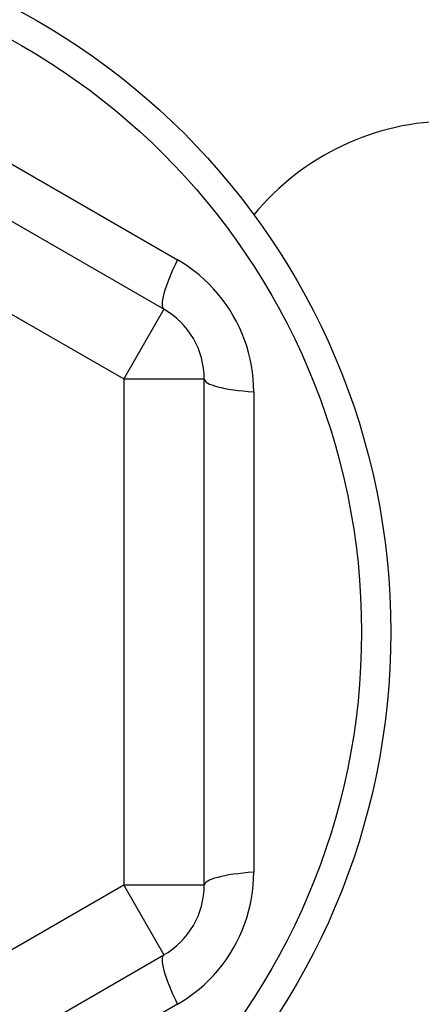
# Model space of a CAD drawing. Header units: inches. Extents: x 40 to 100, y 24.2 to 48.5.
# Tile 79 of 83: x 94.334 to 94.53, y 45.715 to 46.197. Entities that reach past the tile are written whole.
import ezdxf

# ---------------------------------------------------------------- set-up
doc = ezdxf.new("R2010")
doc.units = ezdxf.units.IN
doc.header["$MEASUREMENT"] = 0
doc.layers.add('Visible Edges(ANSI)', color=7, linetype='Continuous', lineweight=25)
doc.layers.add('Visible Tangent Edges(ANSI)', color=7, linetype='Continuous', lineweight=25)

msp = doc.modelspace()

# ---------------------------------------------------------------- linework, layer by layer
at = {"layer": 'Visible Edges(ANSI)'}
for p, q in [((94.4041080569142, 46.05518063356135), (94.18954112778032, 46.17906090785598)), ((94.42379309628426, 45.77332459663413), (94.42379309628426, 46.02108514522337)), ((94.18954112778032, 45.61534883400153), (94.4041080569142, 45.73922910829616))]:
    msp.add_line(p, q, dxfattribs=at)
msp.add_circle((94.16985608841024, 45.89720487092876), 0.3451589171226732, dxfattribs=at)
for centre, radius, start, end in [((94.54485608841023, 46.02220487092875), 0.1250000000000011, 90, 140.6903699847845), ((94.3844230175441, 46.02108514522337), 0.0393700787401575, 0, 59.99999999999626), ((94.3844230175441, 45.77332459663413), 0.0393700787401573, 300.0000000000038, 0)]:
    msp.add_arc(centre, radius, start, end, dxfattribs=at)
at = {"layer": 'Visible Tangent Edges(ANSI)'}
for p, q in [((94.20719416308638, 46.19684922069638), (94.4106866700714, 46.07936276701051)), ((94.16985608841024, 46.144965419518), (94.3844230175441, 46.02108514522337)), ((94.4041080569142, 46.05518063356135), (94.3844230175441, 46.02108514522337)), ((94.3844230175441, 46.02108514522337), (94.3844230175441, 45.77332459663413)), ((94.3844230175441, 46.02108514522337), (94.42379309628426, 46.02108514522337)), ((94.44802474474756, 46.01469132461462), (94.44802474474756, 45.77971841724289)), ((94.3844230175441, 45.77332459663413), (94.16985608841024, 45.64944432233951)), ((94.42379309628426, 45.77332459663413), (94.3844230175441, 45.77332459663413)), ((94.3844230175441, 45.77332459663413), (94.4041080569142, 45.73922910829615)), ((94.4106866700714, 45.715046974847), (94.20719416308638, 45.59756052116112))]:
    msp.add_line(p, q, dxfattribs=at)
at = {"layer": 'Visible Tangent Edges(ANSI)', "flags": 128}
for points in [[(94.44802474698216, 46.01469132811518), (94.44795401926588, 46.01790499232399), (94.44774230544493, 46.02112640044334), (94.44739030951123, 46.02434723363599), (94.44689871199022, 46.02755913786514), (94.44626821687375, 46.03075377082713), (94.4454995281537, 46.03392282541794), (94.44459330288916, 46.03705793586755), (94.44355026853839, 46.04015077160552), (94.44237082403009, 46.0431941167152), (94.44105527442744, 46.04618724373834), (94.4396073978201, 46.04912418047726), (94.43803160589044, 46.05199774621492), (94.43633216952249, 46.05480071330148), (94.43451342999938, 46.05752590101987), (94.43257972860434, 46.06016609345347), (94.4305354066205, 46.06271408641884), (94.42838194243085, 46.06516701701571), (94.4261194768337, 46.06752677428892), (94.42375533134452, 46.06978667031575), (94.42129706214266, 46.07193977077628), (94.4187521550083, 46.07397912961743), (94.41612908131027, 46.07589863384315), (94.41343750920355, 46.07769437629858), (94.4106866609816, 46.0793627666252)], [(94.4106866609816, 45.71504697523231), (94.41343443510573, 45.71671506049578), (94.41611840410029, 45.71850911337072), (94.41873171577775, 45.72042435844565), (94.42126749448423, 45.72245604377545), (94.42371888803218, 45.72459939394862), (94.42607902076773, 45.72684963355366), (94.42834099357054, 45.72920199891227), (94.43049795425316, 45.73165171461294), (94.43254387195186, 45.73419480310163), (94.43447820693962, 45.73683067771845), (94.43629772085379, 45.73955302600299), (94.43799840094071, 45.74235450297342), (94.43957611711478, 45.74522775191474), (94.44102683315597, 45.74816540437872), (94.44234646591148, 45.75116012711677), (94.44353093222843, 45.75420455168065), (94.44457849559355, 45.75729599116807), (94.44549086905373, 45.7604352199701), (94.44626594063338, 45.76361256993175), (94.44690143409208, 45.7668180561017), (94.44739512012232, 45.77004168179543), (94.44774591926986, 45.77327307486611), (94.44795528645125, 45.77650193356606), (94.44802474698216, 45.77971841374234)]]:
    msp.add_lwpolyline(points, dxfattribs=at)
at = {"layer": 'Visible Tangent Edges(ANSI)'}
msp.add_circle((94.16985608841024, 45.89720487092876), 0.3308444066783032, dxfattribs=at)
for centre, major_axis, ratio, start_param, end_param in [((94.42379309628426, 46.08927612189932), (-0.0196850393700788, -0.0340954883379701), 0.1759287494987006, 5.107072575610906, 6.283185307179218), ((94.4631631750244, 46.02108514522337), (-0.0393700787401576, 0), 0.1759287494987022, 0, 1.176112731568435), ((94.4631631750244, 45.77332459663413), (-0.0393700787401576, 0), 0.1759287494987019, 5.107072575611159, 6.283185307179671), ((94.42379309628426, 45.7051336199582), (-0.0196850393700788, 0.0340954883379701), 0.1759287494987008, 3.467e-13, 1.176112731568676)]:
    msp.add_ellipse(centre, major_axis=major_axis, ratio=ratio, start_param=start_param, end_param=end_param, dxfattribs=at)

doc.saveas('drawing.dxf')
